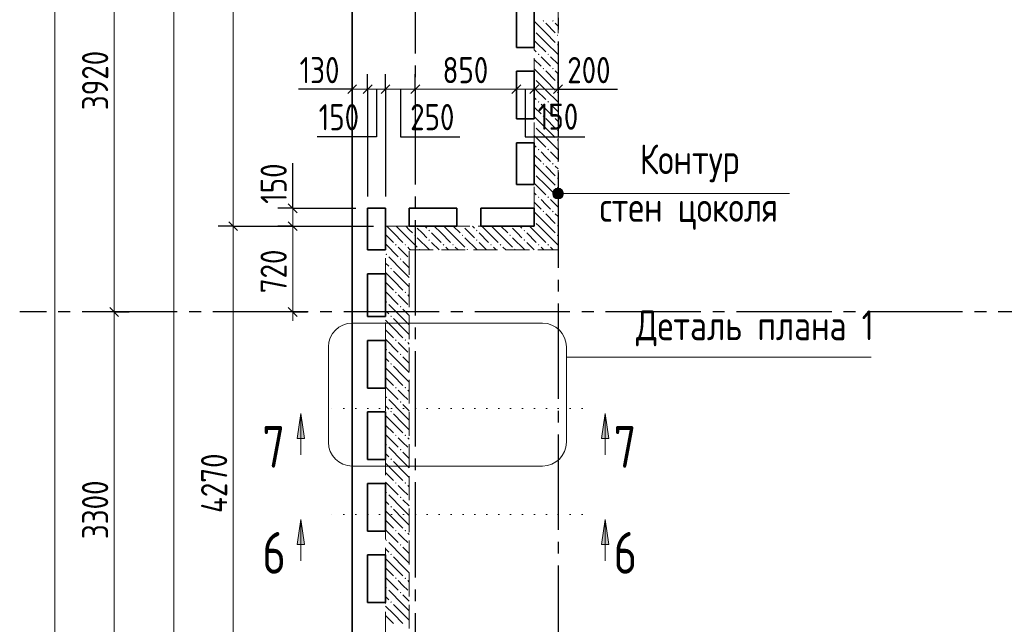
# Model space of a CAD drawing. Header units: millimetres. Extents: x 0 to 31317, y 0 to 42000.
# Tile 4 of 16: x 4600 to 12874, y 21007 to 26083. Entities that reach past the tile are written whole.
import ezdxf

# ---------------------------------------------------------------- set-up
doc = ezdxf.new("R2010")
doc.units = ezdxf.units.MM
for name, pattern in [('______2', [270, 200, -70]), ('______5', [1100, 800, -100, 100, -100]), ('______9', [100, 0, -100])]:
    doc.linetypes.add(name, pattern=pattern)
for name, color, linetype, lineweight in [('Standard', 7, 'Continuous', 25), ('Оси', 40, '______5', 18), ('Примечания', 7, 'Continuous', 25), ('Размерная выноска', 7, 'Continuous', 13), ('Узлы символ', 7, 'Continuous', 25)]:
    doc.layers.add(name, color=color, linetype=linetype, lineweight=lineweight)
doc.layers.add('ЖБ Перекрытие верхний уровень', color=7, linetype='Continuous', lineweight=25, true_color=0xe0e0ff)
doc.layers.add('ЖБ Стена верхний уровень', color=7, linetype='Continuous', lineweight=25, true_color=0x006e00)
doc.styles.add('GOST 2.304-81', font='txt')
doc.styles.add('ISOCPEUR', font='txt')

msp = doc.modelspace()

# ---------------------------------------------------------------- hatches: boundary and pattern name
at = {"layer": 'ЖБ Стена верхний уровень', "linetype": 'Continuous', "lineweight": 18, "transparency": 33554687}
for points in [[(8994.5, 26073.1), (9001, 26079.6), (9007.5, 26073.1), (9001, 26066.6)], [(9074.5, 26073.1), (9081, 26079.6), (9087.5, 26073.1), (9081, 26066.6)], [(8924, 25996.6), (8927.5, 25993.1), (8924, 25989.7)], [(9114.5, 25953.1), (9121, 25959.6), (9124, 25956.6), (9124, 25949.7), (9121, 25946.6)], [(9114.5, 25873.1), (9121, 25879.6), (9124, 25876.6), (9124, 25869.7), (9121, 25866.6)], [(8954.5, 25793.1), (8960.9, 25799.6), (8967.4, 25793.1), (8960.9, 25786.6)], [(9034.5, 25793.1), (9041, 25799.6), (9047.4, 25793.1), (9041, 25786.6)], [(8994.5, 25673.1), (9001, 25679.6), (9007.5, 25673.1), (9001, 25666.6)], [(9074.5, 25673.1), (9081, 25679.6), (9087.5, 25673.1), (9081, 25666.6)], [(8924, 25596.6), (8927.5, 25593.1), (8924, 25589.7)], [(9114.5, 25553.1), (9121, 25559.6), (9124, 25556.6), (9124, 25549.7), (9121, 25546.6)], [(9114.5, 25473.1), (9121, 25479.6), (9124, 25476.6), (9124, 25469.7), (9121, 25466.6)], [(8954.5, 25393.1), (8960.9, 25399.6), (8967.4, 25393.1), (8960.9, 25386.6)], [(9034.5, 25393.1), (9041, 25399.6), (9047.4, 25393.1), (9041, 25386.6)], [(8994.5, 25273.1), (9001, 25279.6), (9007.5, 25273.1), (9001, 25266.6)], [(9074.5, 25273.1), (9081, 25279.6), (9087.5, 25273.1), (9081, 25266.6)], [(8924, 25196.6), (8927.5, 25193.1), (8924, 25189.7)], [(9114.5, 25153.1), (9121, 25159.6), (9124, 25156.6), (9124, 25149.7), (9121, 25146.6)], [(9114.5, 25073.1), (9121, 25079.6), (9124, 25076.6), (9124, 25069.7), (9121, 25066.6)], [(8954.5, 24993.1), (8960.9, 24999.6), (8967.4, 24993.1), (8960.9, 24986.6)], [(9034.5, 24993.1), (9041, 24999.6), (9047.4, 24993.1), (9041, 24986.6)], [(8994.5, 24873.1), (9001, 24879.6), (9007.5, 24873.1), (9001, 24866.6)], [(9074.5, 24873.1), (9081, 24879.6), (9087.5, 24873.1), (9081, 24866.6)], [(8924, 24796.6), (8927.5, 24793.1), (8924, 24789.7)], [(9114.5, 24753.1), (9121, 24759.6), (9124, 24756.6), (9124, 24749.7), (9121, 24746.6)], [(9114.5, 24673.1), (9121, 24679.6), (9124, 24676.6), (9124, 24669.7), (9121, 24666.6)], [(8954.5, 24593.1), (8960.9, 24599.6), (8967.4, 24593.1), (8960.9, 24586.6)], [(9034.5, 24593.1), (9041, 24599.6), (9047.4, 24593.1), (9041, 24586.6)], [(8994.5, 24473.1), (9001, 24479.6), (9007.5, 24473.1), (9001, 24466.6)], [(9074.5, 24473.1), (9081, 24479.6), (9087.5, 24473.1), (9081, 24466.6)], [(7924.3, 24350), (7921, 24346.6), (7917.6, 24350)], [(8324.3, 24350), (8321, 24346.6), (8317.6, 24350)], [(8724.3, 24350), (8721, 24346.6), (8717.6, 24350)], [(8924, 24396.6), (8927.5, 24393.1), (8924, 24389.7)], [(9114.5, 24353.1), (9121, 24359.6), (9124, 24356.6), (9124, 24350), (9117.6, 24350)], [(9124, 24349.7), (9121, 24346.6), (9117.6, 24350), (9124, 24350)], [(7914.5, 24273.1), (7921, 24279.6), (7927.5, 24273.1), (7921, 24266.6)], [(8034.5, 24313.1), (8041, 24319.6), (8047.4, 24313.1), (8041, 24306.6)], [(8314.5, 24273.1), (8321, 24279.6), (8327.5, 24273.1), (8321, 24266.6)], [(8434.5, 24313.1), (8441, 24319.6), (8447.4, 24313.1), (8441, 24306.6)], [(8714.5, 24273.1), (8721, 24279.6), (8727.5, 24273.1), (8721, 24266.6)], [(8834.5, 24313.1), (8841, 24319.6), (8847.4, 24313.1), (8841, 24306.6)], [(9114.5, 24273.1), (9121, 24279.6), (9124, 24276.6), (9124, 24269.7), (9121, 24266.6)], [(7754.5, 24193.1), (7760.9, 24199.6), (7767.4, 24193.1), (7760.9, 24186.6)], [(7834.5, 24193.1), (7841, 24199.6), (7847.4, 24193.1), (7841, 24186.6)], [(8034.5, 24233.1), (8041, 24239.6), (8047.4, 24233.1), (8041, 24226.6)], [(8154.5, 24193.1), (8160.9, 24199.6), (8167.4, 24193.1), (8160.9, 24186.6)], [(8234.5, 24193.1), (8241, 24199.6), (8247.4, 24193.1), (8241, 24186.6)], [(8434.5, 24233.1), (8441, 24239.6), (8447.4, 24233.1), (8441, 24226.6)], [(8554.5, 24193.1), (8560.9, 24199.6), (8567.4, 24193.1), (8560.9, 24186.6)], [(8634.5, 24193.1), (8641, 24199.6), (8647.4, 24193.1), (8641, 24186.6)], [(8834.5, 24233.1), (8841, 24239.6), (8847.4, 24233.1), (8841, 24226.6)], [(8954.5, 24193.1), (8960.9, 24199.6), (8967.4, 24193.1), (8960.9, 24186.6)], [(9034.5, 24193.1), (9041, 24199.6), (9047.4, 24193.1), (9041, 24186.6)], [(7674.5, 24113.1), (7681, 24119.6), (7687.5, 24113.1), (7681, 24106.6)], [(7794.5, 24073.1), (7801, 24079.6), (7807.5, 24073.1), (7801, 24066.6)], [(7954.5, 24153.1), (7960.9, 24159.6), (7967.4, 24153.1), (7964.3, 24150), (7957.6, 24150)], [(8354.5, 24153.1), (8360.9, 24159.6), (8367.4, 24153.1), (8364.3, 24150), (8357.6, 24150)], [(8754.5, 24153.1), (8760.9, 24159.6), (8767.4, 24153.1), (8764.3, 24150), (8757.6, 24150)], [(7714.5, 23993.1), (7721, 23999.6), (7727.5, 23993.1), (7721, 23986.6)], [(7754.5, 23793.1), (7760.9, 23799.6), (7767.4, 23793.1), (7760.9, 23786.6)], [(7834.5, 23793.1), (7841, 23799.6), (7847.4, 23793.1), (7841, 23786.6)], [(7674.5, 23713.1), (7681, 23719.6), (7687.5, 23713.1), (7681, 23706.6)], [(7794.5, 23673.1), (7801, 23679.6), (7807.5, 23673.1), (7801, 23666.6)], [(7714.5, 23593.1), (7721, 23599.6), (7727.5, 23593.1), (7721, 23586.6)], [(7754.5, 23393.1), (7760.9, 23399.6), (7767.4, 23393.1), (7760.9, 23386.6)], [(7834.5, 23393.1), (7841, 23399.6), (7847.4, 23393.1), (7841, 23386.6)], [(7674.5, 23313.1), (7681, 23319.6), (7687.5, 23313.1), (7681, 23306.6)], [(7794.5, 23273.1), (7801, 23279.6), (7807.5, 23273.1), (7801, 23266.6)], [(7714.5, 23193.1), (7721, 23199.6), (7727.5, 23193.1), (7721, 23186.6)], [(7674.5, 22913.1), (7681, 22919.6), (7687.5, 22913.1), (7681, 22906.6)], [(7754.5, 22993.1), (7760.9, 22999.6), (7767.4, 22993.1), (7760.9, 22986.6)], [(7834.5, 22993.1), (7841, 22999.6), (7847.4, 22993.1), (7841, 22986.6)], [(7794.5, 22873.1), (7801, 22879.6), (7807.5, 22873.1), (7801, 22866.6)], [(7714.5, 22793.1), (7721, 22799.6), (7727.5, 22793.1), (7721, 22786.6)], [(7754.5, 22593.1), (7760.9, 22599.6), (7767.4, 22593.1), (7760.9, 22586.6)], [(7834.5, 22593.1), (7841, 22599.6), (7847.4, 22593.1), (7841, 22586.6)], [(7674.5, 22513.1), (7681, 22519.6), (7687.5, 22513.1), (7681, 22506.6)], [(7794.5, 22473.1), (7801, 22479.6), (7807.5, 22473.1), (7801, 22466.6)], [(7714.5, 22393.1), (7721, 22399.6), (7727.5, 22393.1), (7721, 22386.6)], [(7754.5, 22193.1), (7760.9, 22199.6), (7767.4, 22193.1), (7760.9, 22186.6)], [(7834.5, 22193.1), (7841, 22199.6), (7847.4, 22193.1), (7841, 22186.6)], [(7674.5, 22113.1), (7681, 22119.6), (7687.5, 22113.1), (7681, 22106.6)], [(7794.5, 22073.1), (7801, 22079.6), (7807.5, 22073.1), (7801, 22066.6)], [(7714.5, 21993.1), (7721, 21999.6), (7727.5, 21993.1), (7721, 21986.6)], [(7754.5, 21793.1), (7760.9, 21799.6), (7767.4, 21793.1), (7760.9, 21786.6)], [(7834.5, 21793.1), (7841, 21799.6), (7847.4, 21793.1), (7841, 21786.6)], [(7674.5, 21713.1), (7681, 21719.6), (7687.5, 21713.1), (7681, 21706.6)], [(7794.5, 21673.1), (7801, 21679.6), (7807.5, 21673.1), (7801, 21666.6)], [(7714.5, 21593.1), (7721, 21599.6), (7727.5, 21593.1), (7721, 21586.6)], [(7754.5, 21393.1), (7760.9, 21399.6), (7767.4, 21393.1), (7760.9, 21386.6)], [(7834.5, 21393.1), (7841, 21399.6), (7847.4, 21393.1), (7841, 21386.6)], [(7674.5, 21313.1), (7681, 21319.6), (7687.5, 21313.1), (7681, 21306.6)], [(7794.5, 21273.1), (7801, 21279.6), (7807.5, 21273.1), (7801, 21266.6)], [(7714.5, 21193.1), (7721, 21199.6), (7727.5, 21193.1), (7721, 21186.6)]]:
    msp.add_hatch(color=7, dxfattribs=at).paths.add_polyline_path(points, flags=16)
at = {"layer": 'Примечания', "linetype": 'Continuous', "lineweight": 13, "transparency": 33554687}
for points in [[(9101.5, 24584.6), (9101.5, 24662), (9085.3, 24645.8)], [(9124, 24578.3), (9124, 24668.3), (9101.5, 24662)], [(9124, 24578.3), (9101.5, 24662), (9101.5, 24584.6)], [(9146.5, 24584.6), (9146.5, 24662), (9124, 24668.3)], [(9146.5, 24584.6), (9124, 24668.3), (9124, 24578.3)], [(9162.7, 24600.8), (9162.7, 24645.8), (9146.5, 24662)], [(9162.7, 24600.8), (9146.5, 24662), (9146.5, 24584.6)], [(9085.3, 24600.8), (9085.3, 24645.8), (9079, 24623.3)], [(9101.5, 24584.6), (9085.3, 24645.8), (9085.3, 24600.8)], [(9162.7, 24645.8), (9162.7, 24600.8), (9169, 24623.3)]]:
    msp.add_hatch(color=7, dxfattribs=at).paths.add_polyline_path(points)
at = {"layer": 'Узлы символ', "linetype": 'Continuous', "lineweight": 13, "transparency": 33554687}
for points in [[(6932.8, 22566.4), (6962.8, 22776.4), (6992.8, 22566.4)], [(9489.6, 22566.4), (9519.6, 22776.4), (9549.6, 22566.4)], [(6932.8, 21676.4), (6962.8, 21886.4), (6992.8, 21676.4)], [(9489.6, 21676.4), (9519.6, 21886.4), (9549.6, 21676.4)]]:
    msp.add_hatch(color=7, dxfattribs=at).paths.add_polyline_path(points, flags=16)

# ---------------------------------------------------------------- linework, layer by layer
at = {"layer": 'Standard', "color": 7, "linetype": 'Continuous', "lineweight": 13, "transparency": 33554687}
for p, q in [((6394, 30600), (6394, 24350)), ((5394, 27550), (5394, 23630)), ((7394, 25500), (7319, 25500)), ((7524, 25500), (7394, 25500)), ((7674, 25500), (7524, 25500)), ((7924, 25500), (7674, 25500)), ((8774, 25500), (7924, 25500)), ((9124, 25500), (9199, 25500)), ((6894, 24500), (6894, 24575)), ((6894, 24350), (6894, 24500)), ((6394, 24350), (6394, 20080)), ((5394, 23630), (5394, 20330)), ((6894, 23630), (6894, 23555))]:
    msp.add_line(p, q, dxfattribs=at)
at = {"layer": 'Standard', "color": 251, "linetype": 'Continuous', "lineweight": -3, "true_color": 0x656565, "transparency": 33554687}
for p, q in [((7394, 25500), (7394, 25625)), ((7524, 25500), (7524, 25625)), ((7674, 25500), (7674, 25625)), ((7924, 25500), (7924, 25625)), ((8774, 25500), (8774, 25625)), ((8924, 25500), (8924, 25625)), ((9124, 25500), (9124, 25625)), ((7394, 25500), (7394, 25375)), ((7394, 25500), (7394, 25500)), ((7524, 25500), (7524, 25375)), ((7674, 25500), (7674, 25375)), ((7924, 25500), (7924, 25375)), ((7924, 25500), (7924, 25500)), ((8774, 25500), (8774, 25375)), ((8774, 25500), (8774, 25500)), ((8924, 25500), (8924, 25375)), ((8924, 25500), (8924, 25500)), ((9124, 25500), (9124, 25375)), ((9124, 25500), (9124, 25500)), ((6894, 24500), (6769, 24500)), ((6894, 24500), (7019, 24500)), ((6894, 24500), (7424, 24500)), ((6394, 24350), (6269, 24350)), ((6394, 24350), (6519, 24350)), ((6394, 24350), (7574, 24350)), ((6894, 24350), (6769, 24350)), ((6894, 24350), (7019, 24350)), ((6894, 24350), (7574, 24350)), ((5394, 23630), (5269, 23630)), ((5394, 23630), (5519, 23630)), ((5394, 23630), (5394, 23630)), ((6894, 23630), (6769, 23630)), ((6894, 23630), (7019, 23630)), ((6894, 23630), (6894, 23630))]:
    msp.add_line(p, q, dxfattribs=at)
at = {"layer": 'Standard', "color": 7, "linetype": 'Continuous', "lineweight": 25, "transparency": 33554687}
for p, q in [((7431.5, 25537.5), (7356.5, 25462.5)), ((7561.5, 25537.5), (7486.5, 25462.5)), ((7711.5, 25537.5), (7636.5, 25462.5)), ((7961.5, 25537.5), (7886.5, 25462.5)), ((8811.5, 25537.5), (8736.5, 25462.5)), ((8961.5, 25537.5), (8886.5, 25462.5)), ((9161.5, 25537.5), (9086.5, 25462.5)), ((6931.5, 24462.5), (6856.5, 24537.5)), ((6356.5, 24387.5), (6431.5, 24312.5)), ((6931.5, 24312.5), (6856.5, 24387.5)), ((5356.5, 23667.5), (5431.5, 23592.5)), ((6931.5, 23592.5), (6856.5, 23667.5))]:
    msp.add_line(p, q, dxfattribs=at)
at = {"layer": 'Standard', "color": 7, "linetype": 'Continuous', "lineweight": 13, "transparency": 33554687}
for points in [[(5894, 16930), (5894, 27316.3), (5894, 27316.3), (5894, 38500)], [(4894, 38070), (4894, 27142.8), (4894, 27142.8), (4894, 17030)], [(8924, 25500), (8885.4, 25500), (8885.4, 25500), (8774, 25500)], [(9124, 25500), (9066.9, 25500), (9066.9, 25500), (8961.1, 25500), (8961.1, 25500), (8924, 25500)], [(6894, 23630), (6894, 23708), (6894, 23708), (6894, 24350)]]:
    msp.add_lwpolyline(points, dxfattribs=at)
at = {"layer": 'Standard', "color": 251, "linetype": 'Continuous', "lineweight": -3, "true_color": 0x656565, "transparency": 33554687}
for points in [[(7524, 25500), (7524, 25205.7), (7524, 25205.7), (7524, 24600)], [(7674, 25500), (7674, 25234.1), (7674, 25234.1), (7674, 24600)]]:
    msp.add_lwpolyline(points, dxfattribs=at)
at = {"layer": 'ЖБ Перекрытие верхний уровень', "color": 7, "linetype": 'Continuous', "lineweight": 35, "transparency": 33554687}
for p, q in [((7394, 38500), (7394, 16930)), ((8774, 25850), (8774, 26250)), ((8924, 26250), (8924, 25850)), ((8924, 25850), (8774, 25850)), ((8774, 25250), (8774, 25650)), ((8774, 25650), (8924, 25650)), ((8924, 25650), (8924, 25250)), ((8924, 25250), (8774, 25250)), ((8774, 25050), (8924, 25050)), ((8774, 24700), (8774, 25050)), ((8924, 25050), (8924, 24700)), ((8924, 24700), (8774, 24700)), ((7524, 24150), (7524, 24500)), ((7524, 24500), (7674, 24500)), ((7674, 24500), (7674, 24150)), ((7874, 24500), (8274, 24500)), ((7874, 24350), (7874, 24500)), ((8274, 24500), (8274, 24350)), ((8474, 24350), (8474, 24500)), ((8474, 24500), (8924, 24500)), ((8924, 24500), (8924, 24350)), ((8274, 24350), (7874, 24350)), ((8924, 24350), (8474, 24350)), ((7674, 24150), (7524, 24150)), ((7524, 23590), (7524, 23950)), ((7524, 23950), (7674, 23950)), ((7674, 23950), (7674, 23590)), ((7674, 23590), (7524, 23590)), ((7524, 22990), (7524, 23390)), ((7524, 23390), (7674, 23390)), ((7674, 23390), (7674, 22990)), ((7674, 22990), (7524, 22990)), ((7524, 22390), (7524, 22790)), ((7524, 22790), (7674, 22790)), ((7674, 22790), (7674, 22390)), ((7674, 22390), (7524, 22390)), ((7524, 21790), (7524, 22190)), ((7524, 22190), (7674, 22190)), ((7674, 22190), (7674, 21790)), ((7674, 21790), (7524, 21790)), ((7524, 21190), (7524, 21590)), ((7524, 21590), (7674, 21590)), ((7674, 21590), (7674, 21190)), ((7674, 21190), (7524, 21190))]:
    msp.add_line(p, q, dxfattribs=at)
at = {"layer": 'ЖБ Стена верхний уровень', "color": 251, "linetype": '______2', "lineweight": 13, "true_color": 0x656565, "transparency": 33554687}
for p, q in [((8924, 27650), (8924, 24350)), ((9124, 24350), (9124, 27450)), ((7874, 24350), (7674, 24350)), ((7674, 24350), (7674, 20430)), ((8924, 24350), (7874, 24350)), ((9124, 24150), (9124, 24350)), ((7874, 24150), (9124, 24150)), ((7874, 20430), (7874, 24150))]:
    msp.add_line(p, q, dxfattribs=at)
at = {"layer": 'ЖБ Стена верхний уровень', "color": 9, "linetype": 'Continuous', "lineweight": 18, "true_color": 0xc7c7c7, "transparency": 33554687}
for p, q in [((9021, 25973.1), (8924, 26070.1)), ((9021, 26053.1), (9101, 25973.1)), ((9101, 26053.1), (9124, 26030.1)), ((8941, 25893.1), (8924, 25910.1)), ((8941, 25973.1), (9021, 25893.1)), ((9021, 25973.1), (9101, 25893.1)), ((8924, 25830.1), (8941, 25813.1)), ((8941, 25893.1), (9021, 25813.1)), ((9021, 25893.1), (9124, 25790.1)), ((8924, 25750.1), (8981, 25693.1)), ((9021, 25733.1), (8981, 25773.1)), ((9060.9, 25693.1), (9021, 25733.1)), ((9060.9, 25773.1), (9124, 25710.1)), ((9021, 25573.1), (8924, 25670.1)), ((9021, 25653.1), (9101, 25573.1)), ((9101, 25653.1), (9124, 25630.1)), ((8941, 25573.1), (9021, 25493.1)), ((9021, 25573.1), (9101, 25493.1)), ((8941, 25493.1), (8924, 25510.1)), ((8941, 25493.1), (9021, 25413.1)), ((9021, 25493.1), (9124, 25390.1)), ((8924, 25430.1), (8941, 25413.1)), ((8924, 25350.1), (8981, 25293.1)), ((9021, 25333.1), (8981, 25373.1)), ((9060.9, 25293.1), (9021, 25333.1)), ((9060.9, 25373.1), (9124, 25310.1)), ((9021, 25173.1), (8924, 25270.1)), ((9021, 25253.1), (9101, 25173.1)), ((9101, 25253.1), (9124, 25230.1)), ((8941, 25173.1), (9021, 25093.1)), ((9021, 25173.1), (9101, 25093.1)), ((8941, 25093.1), (8924, 25110.1)), ((8941, 25093.1), (9021, 25013.1)), ((9021, 25093.1), (9124, 24990.1)), ((8924, 25030.1), (8941, 25013.1)), ((8924, 24950.1), (8981, 24893.1)), ((9021, 24933.1), (8981, 24973.1)), ((9060.9, 24893.1), (9021, 24933.1)), ((9060.9, 24973.1), (9124, 24910.1)), ((9021, 24773.1), (8924, 24870.1)), ((9021, 24853.1), (9101, 24773.1)), ((9101, 24853.1), (9124, 24830.1)), ((8941, 24773.1), (9021, 24693.1)), ((9021, 24773.1), (9101, 24693.1)), ((8941, 24693.1), (8924, 24710.1)), ((8941, 24693.1), (9021, 24613.1)), ((9021, 24693.1), (9124, 24590.1)), ((8924, 24630.1), (8941, 24613.1)), ((8924, 24550.1), (8981, 24493.1)), ((9021, 24533.1), (8981, 24573.1)), ((9060.9, 24493.1), (9021, 24533.1)), ((9060.9, 24573.1), (9124, 24510.1)), ((9021, 24373.1), (8924, 24470.1)), ((9021, 24453.1), (9101, 24373.1)), ((9101, 24453.1), (9124, 24430.1)), ((7741, 24293.1), (7684.1, 24350)), ((7764.1, 24350), (7821, 24293.1)), ((7844.1, 24350), (7874, 24320.1)), ((7981, 24293.1), (7941, 24333.1)), ((8004.1, 24350), (8021, 24333.1)), ((8141, 24293.1), (8084.1, 24350)), ((8164.1, 24350), (8221, 24293.1)), ((8244.1, 24350), (8301, 24293.1)), ((8381, 24293.1), (8341, 24333.1)), ((8404.1, 24350), (8421, 24333.1)), ((8541, 24293.1), (8484.1, 24350)), ((8564.1, 24350), (8621, 24293.1)), ((8644.1, 24350), (8701, 24293.1)), ((8781, 24293.1), (8741, 24333.1)), ((8804.1, 24350), (8821, 24333.1)), ((8941, 24293.1), (8884.1, 24350)), ((8941, 24373.1), (8964.1, 24350)), ((8964.1, 24350), (9021, 24293.1)), ((9021, 24373.1), (9044.1, 24350)), ((9044.1, 24350), (9101, 24293.1)), ((7674, 24280.1), (7741, 24213.1)), ((7741, 24293.1), (7821, 24213.1)), ((7821, 24293.1), (7874, 24240.1)), ((7874, 24320.1), (7901, 24293.1)), ((7941, 24253.1), (8044.1, 24150)), ((8021, 24253.1), (7981, 24293.1)), ((8060.9, 24293.1), (8141, 24213.1)), ((8141, 24293.1), (8221, 24213.1)), ((8221, 24293.1), (8341, 24173.1)), ((8341, 24253.1), (8444.1, 24150)), ((8421, 24253.1), (8381, 24293.1)), ((8460.9, 24293.1), (8541, 24213.1)), ((8541, 24293.1), (8621, 24213.1)), ((8621, 24293.1), (8741, 24173.1)), ((8741, 24253.1), (8844.1, 24150)), ((8821, 24253.1), (8781, 24293.1)), ((8860.9, 24293.1), (8941, 24213.1)), ((8941, 24293.1), (9021, 24213.1)), ((9021, 24293.1), (9124, 24190.1)), ((7674, 24200.1), (7781, 24093.1)), ((7821, 24133.1), (7781, 24173.1)), ((7860.9, 24173.1), (7874, 24160.1)), ((7874, 24240.1), (7941, 24173.1)), ((8060.9, 24213.1), (8124.1, 24150)), ((8204.1, 24150), (8181, 24173.1)), ((8260.9, 24173.1), (8284.1, 24150)), ((8460.9, 24213.1), (8524.1, 24150)), ((8604.1, 24150), (8581, 24173.1)), ((8660.9, 24173.1), (8684.1, 24150)), ((8860.9, 24213.1), (8924.1, 24150)), ((9004.1, 24150), (8981, 24173.1)), ((9060.9, 24173.1), (9084.1, 24150)), ((7821, 23973.1), (7701, 24093.1)), ((7860.9, 24093.1), (7821, 24133.1)), ((7874, 24160.1), (7884.1, 24150)), ((7674, 24040.1), (7701, 24013.1)), ((7821, 24053.1), (7874, 24000.1)), ((7741, 23893.1), (7674, 23960.1)), ((7741, 23973.1), (7821, 23893.1)), ((7821, 23973.1), (7874, 23920.1)), ((7674, 23880.1), (7741, 23813.1)), ((7741, 23893.1), (7821, 23813.1)), ((7821, 23893.1), (7874, 23840.1)), ((7674, 23800.1), (7781, 23693.1)), ((7821, 23733.1), (7781, 23773.1)), ((7860.9, 23773.1), (7874, 23760.1)), ((7821, 23573.1), (7701, 23693.1)), ((7860.9, 23693.1), (7821, 23733.1)), ((7674, 23640.1), (7701, 23613.1)), ((7821, 23653.1), (7874, 23600.1)), ((7741, 23493.1), (7674, 23560.1)), ((7741, 23573.1), (7821, 23493.1)), ((7821, 23573.1), (7874, 23520.1)), ((7674, 23480.1), (7741, 23413.1)), ((7741, 23493.1), (7821, 23413.1)), ((7821, 23493.1), (7874, 23440.1)), ((7674, 23400.1), (7781, 23293.1)), ((7821, 23333.1), (7781, 23373.1)), ((7860.9, 23373.1), (7874, 23360.1)), ((7821, 23173.1), (7701, 23293.1)), ((7860.9, 23293.1), (7821, 23333.1)), ((7821, 23253.1), (7874, 23200.1)), ((7674, 23240.1), (7701, 23213.1)), ((7741, 23173.1), (7821, 23093.1)), ((7821, 23173.1), (7874, 23120.1)), ((7741, 23093.1), (7674, 23160.1)), ((7741, 23093.1), (7821, 23013.1)), ((7821, 23093.1), (7874, 23040.1)), ((7674, 23080.1), (7741, 23013.1)), ((7674, 23000.1), (7781, 22893.1)), ((7821, 22933.1), (7781, 22973.1)), ((7860.9, 22893.1), (7821, 22933.1)), ((7860.9, 22973.1), (7874, 22960.1)), ((7674, 22840.1), (7701, 22813.1)), ((7821, 22773.1), (7701, 22893.1)), ((7821, 22853.1), (7874, 22800.1)), ((7741, 22693.1), (7674, 22760.1)), ((7741, 22773.1), (7821, 22693.1)), ((7821, 22773.1), (7874, 22720.1)), ((7674, 22680.1), (7741, 22613.1)), ((7741, 22693.1), (7821, 22613.1)), ((7821, 22693.1), (7874, 22640.1)), ((7674, 22600.1), (7781, 22493.1)), ((7821, 22533.1), (7781, 22573.1)), ((7860.9, 22493.1), (7821, 22533.1)), ((7860.9, 22573.1), (7874, 22560.1)), ((7674, 22440.1), (7701, 22413.1)), ((7821, 22373.1), (7701, 22493.1)), ((7821, 22453.1), (7874, 22400.1)), ((7741, 22293.1), (7674, 22360.1)), ((7741, 22373.1), (7821, 22293.1)), ((7821, 22373.1), (7874, 22320.1)), ((7674, 22280.1), (7741, 22213.1)), ((7741, 22293.1), (7821, 22213.1)), ((7821, 22293.1), (7874, 22240.1)), ((7674, 22200.1), (7781, 22093.1)), ((7821, 21973.1), (7701, 22093.1)), ((7821, 22133.1), (7781, 22173.1)), ((7860.9, 22093.1), (7821, 22133.1)), ((7860.9, 22173.1), (7874, 22160.1)), ((7674, 22040.1), (7701, 22013.1)), ((7821, 22053.1), (7874, 22000.1)), ((7741, 21893.1), (7674, 21960.1)), ((7741, 21973.1), (7821, 21893.1)), ((7821, 21973.1), (7874, 21920.1)), ((7674, 21880.1), (7741, 21813.1)), ((7741, 21893.1), (7821, 21813.1)), ((7821, 21893.1), (7874, 21840.1)), ((7674, 21800.1), (7781, 21693.1)), ((7821, 21733.1), (7781, 21773.1)), ((7860.9, 21773.1), (7874, 21760.1)), ((7821, 21573.1), (7701, 21693.1)), ((7860.9, 21693.1), (7821, 21733.1)), ((7674, 21640.1), (7701, 21613.1)), ((7821, 21653.1), (7874, 21600.1)), ((7741, 21493.1), (7674, 21560.1)), ((7741, 21573.1), (7821, 21493.1)), ((7821, 21573.1), (7874, 21520.1)), ((7674, 21480.1), (7741, 21413.1)), ((7741, 21493.1), (7821, 21413.1)), ((7821, 21493.1), (7874, 21440.1)), ((7674, 21400.1), (7781, 21293.1)), ((7821, 21333.1), (7781, 21373.1)), ((7860.9, 21373.1), (7874, 21360.1)), ((7821, 21173.1), (7701, 21293.1)), ((7860.9, 21293.1), (7821, 21333.1)), ((7674, 21240.1), (7701, 21213.1)), ((7821, 21253.1), (7874, 21200.1)), ((7741, 21093.1), (7674, 21160.1)), ((7741, 21173.1), (7821, 21093.1)), ((7821, 21173.1), (7874, 21120.1)), ((7674, 21080.1), (7741, 21013.1)), ((7741, 21093.1), (7821, 21013.1)), ((7821, 21093.1), (7874, 21040.1))]:
    msp.add_line(p, q, dxfattribs=at)
at = {"layer": 'Оси', "color": 8, "linetype": '______5', "lineweight": -3, "transparency": 33554687}
for p, q in [((9124, 39100), (9124, 14930)), ((7924, 38700), (7924, 14930)), ((26824, 23630), (4600, 23630))]:
    msp.add_line(p, q, dxfattribs=at)
at = {"layer": 'Примечания', "color": 7, "linetype": 'Continuous', "lineweight": 13, "transparency": 33554687}
for p, q in [((9124, 24668.3), (9124, 24668.3)), ((9079, 24623.3), (9079, 24623.3)), ((11069.6, 24623.3), (9124, 24623.3)), ((9124, 24578.3), (9124, 24578.3)), ((9169, 24623.3), (9169, 24623.3)), ((8994, 23535.4), (7394, 23535.4)), ((7194, 23335.4), (7194, 22535.4)), ((9194, 22535.4), (9194, 23335.4)), ((9194, 23248.9), (11754, 23248.9)), ((7394, 22335.4), (8994, 22335.4))]:
    msp.add_line(p, q, dxfattribs=at)
msp.add_circle((9124, 24623.3), 45, dxfattribs=at)
for centre, start, end in [((7394, 23335.4), 90, 180), ((8994, 23335.4), 0, 90), ((7394, 22535.4), 180, 270), ((8994, 22535.4), 270, 0)]:
    msp.add_arc(centre, 200, start, end, dxfattribs=at)
at = {"layer": 'Размерная выноска', "color": 7, "linetype": 'Continuous', "lineweight": 25, "transparency": 33554687}
for p, q in [((7394, 25500), (6944, 25500)), ((9124, 25500), (9624, 25500)), ((6894, 24500), (6894, 24880)), ((6894, 24500), (6894, 24880))]:
    msp.add_line(p, q, dxfattribs=at)
for points in [[(7599, 25500), (7599, 25100), (7099, 25100)], [(7799, 25500), (7799, 25100), (8299, 25100)], [(8849, 25500), (8849, 25100), (9349, 25100)]]:
    msp.add_lwpolyline(points, dxfattribs=at)
at = {"layer": 'Узлы символ', "color": 7, "linetype": 'Continuous', "lineweight": 13, "transparency": 33554687}
for p, q in [((6932.8, 22566.4), (6962.8, 22776.4)), ((6962.8, 22776.4), (6962.8, 22428.9)), ((6962.8, 22776.4), (6962.8, 22776.4)), ((6962.8, 22776.4), (6962.8, 22776.4)), ((6962.8, 22776.4), (6962.8, 22776.4)), ((6962.8, 22776.4), (6992.8, 22566.4)), ((9489.6, 22566.4), (9519.6, 22776.4)), ((9519.6, 22776.4), (9519.6, 22428.9)), ((9519.6, 22776.4), (9519.6, 22776.4)), ((9519.6, 22776.4), (9519.6, 22776.4)), ((9519.6, 22776.4), (9519.6, 22776.4)), ((9519.6, 22776.4), (9549.6, 22566.4)), ((6992.8, 22566.4), (6932.8, 22566.4)), ((6962.8, 22566.4), (6962.8, 22551.4)), ((9549.6, 22566.4), (9489.6, 22566.4)), ((9519.6, 22566.4), (9519.6, 22551.4)), ((6932.8, 21676.4), (6962.8, 21886.4)), ((6962.8, 21886.4), (6962.8, 21538.9)), ((6962.8, 21886.4), (6962.8, 21886.4)), ((6962.8, 21886.4), (6962.8, 21886.4)), ((6962.8, 21886.4), (6962.8, 21886.4)), ((6962.8, 21886.4), (6992.8, 21676.4)), ((9489.6, 21676.4), (9519.6, 21886.4)), ((9519.6, 21886.4), (9519.6, 21538.9)), ((9519.6, 21886.4), (9519.6, 21886.4)), ((9519.6, 21886.4), (9519.6, 21886.4)), ((9519.6, 21886.4), (9519.6, 21886.4)), ((9519.6, 21886.4), (9549.6, 21676.4)), ((6992.8, 21676.4), (6932.8, 21676.4)), ((6962.8, 21676.4), (6962.8, 21661.4)), ((9549.6, 21676.4), (9489.6, 21676.4)), ((9519.6, 21676.4), (9519.6, 21661.4))]:
    msp.add_line(p, q, dxfattribs=at)
at = {"layer": 'Узлы символ', "color": 7, "linetype": '______9', "lineweight": 13, "transparency": 33554687}
for p, q in [((9326.4, 22818.2), (7185.8, 22818.2)), ((9326.4, 21928.2), (7185.8, 21928.2))]:
    msp.add_line(p, q, dxfattribs=at)

# ---------------------------------------------------------------- texts
at = {"layer": 'Standard', "color": 7, "linetype": 'Continuous', "lineweight": 25, "transparency": 33554687, "char_height": 220, "attachment_point": 7, "rotation": 90, "style": 'GOST 2.304-81'}
for s, insert, width in [('3920', (5344, 25324.2), 657.058), ('150', (6844, 24537.5), 469.509), ('720', (6844, 23786.7), 531.967), ('4270', (6344, 21941.3), 672.622), ('3300', (5344, 21722), 641.476)]:
    msp.add_mtext(s, dxfattribs=dict(at, insert=insert, width=width))
at = {"layer": 'Standard', "color": 7, "linetype": 'Continuous', "lineweight": 25, "transparency": 33554687, "char_height": 220, "attachment_point": 7, "style": 'GOST 2.304-81'}
for s, insert, width in [('130', (6952.4, 25550), 469.509), ('850', (8153.5, 25550), 516.396), ('200', (9201.5, 25550), 531.967), ('150', (7112.8, 25154.7), 469.509), ('250', (7881.4, 25155.3), 516.396), ('150', (8954.6, 25159.4), 469.509)]:
    msp.add_mtext(s, dxfattribs=dict(at, insert=insert, width=width))
at = {"layer": 'Примечания', "color": 7, "linetype": 'Continuous', "lineweight": 25, "transparency": 33554687, "char_height": 250, "attachment_point": 7, "style": 'GOST 2.304-81'}
for s, insert, width in [('Контур', (9811.3, 24718.3), 1048.816), ('стен\\~цоколя', (9473.8, 24318.3), 1723.926), ('Деталь\\~плана\\~1', (9779, 23340.6), 2096.869)]:
    msp.add_mtext(s, dxfattribs=dict(at, insert=insert, width=width))
at = {"layer": 'Узлы символ', "color": 7, "linetype": 'Continuous', "lineweight": 35, "transparency": 33554687, "char_height": 350, "width": 380.8, "attachment_point": 7, "style": 'ISOCPEUR'}
for s, insert in [('\\W0.78;7', (6639.2, 22321.4)), ('\\W0.78;7', (9591, 22321.4)), ('\\W0.78;6', (6639.2, 21431.4)), ('\\W0.78;6', (9591, 21431.4))]:
    msp.add_mtext(s, dxfattribs=dict(at, insert=insert))

doc.saveas('drawing.dxf')
